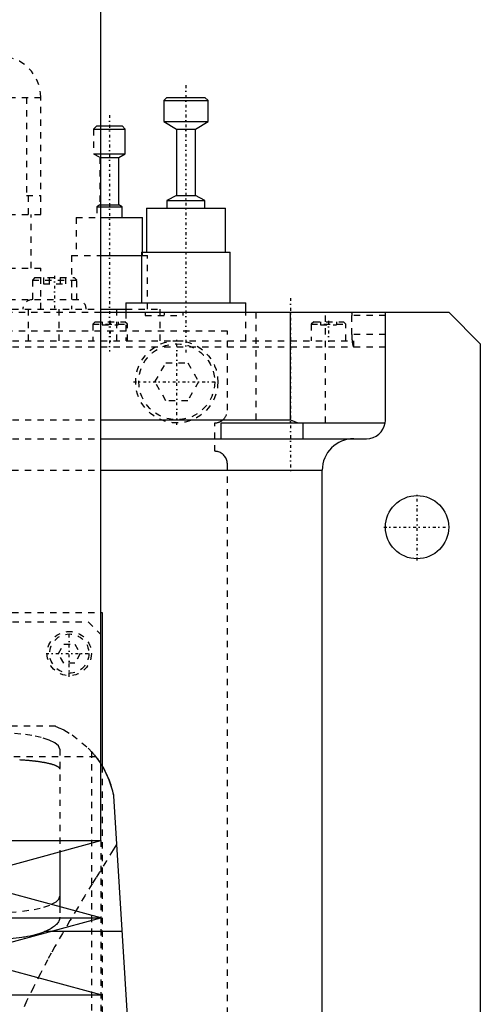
# Model space of a CAD drawing. Extents: x -105 to 105, y -146 to 645.
# Tile 12 of 13: x 32 to 105, y 207 to 363. Entities that reach past the tile are written whole.
import ezdxf

# ---------------------------------------------------------------- set-up
doc = ezdxf.new("R2010")
doc.units = 0
doc.linetypes.add('CENTER', pattern=[1.5, 0.45, -0.5, 0.05, -0.5])
doc.linetypes.add('DASHED', pattern=[2, 1, -1])
for name, color, linetype in [('AM_0', 7, 'CONTINUOUS'), ('AM_3', 7, 'DASHED'), ('AM_7', 7, 'CENTER')]:
    doc.layers.add(name, color=color, linetype=linetype)

msp = doc.modelspace()

# ---------------------------------------------------------------- linework, layer by layer
at = {"layer": 'AM_0', "color": 7, "linetype": 'CONTINUOUS'}
for p, q in [((45, 232.9), (45, 375.5)), ((55.44, 350.5), (54.94, 350)), ((54.94, 350), (54.94, 346.7)), ((54.94, 350), (61.94, 350)), ((55.44, 350.5), (61.44, 350.5)), ((61.94, 350), (61.44, 350.5)), ((61.94, 346.7), (61.94, 350)), ((45, 346), (48.35, 346)), ((48.85, 345.5), (48.35, 346)), ((54.94, 346.7), (56.94, 345.5)), ((54.94, 346.7), (61.94, 346.7)), ((59.94, 345.5), (61.94, 346.7)), ((45, 345.5), (48.85, 345.5)), ((48.85, 341.6), (48.85, 345.5)), ((56.94, 345.5), (56.94, 335)), ((56.94, 345.5), (59.94, 345.5)), ((59.94, 335), (59.94, 345.5)), ((45, 341.6), (48.85, 341.6)), ((47.85, 341), (48.85, 341.6)), ((45, 341), (47.85, 341)), ((47.85, 333.5), (47.85, 341)), ((56.94, 335), (55.44, 334.2)), ((56.94, 335), (59.94, 335)), ((61.44, 334.2), (59.94, 335)), ((45, 333.5), (47.85, 333.5)), ((48.35, 333.2), (47.85, 333.5)), ((55.44, 334.2), (55.44, 333)), ((55.44, 334.2), (61.44, 334.2)), ((61.44, 333), (61.44, 334.2)), ((45, 333.2), (48.35, 333.2)), ((48.35, 331.5), (48.35, 333.2)), ((52.19, 333), (52.19, 326)), ((52.19, 333), (64.69, 333)), ((64.69, 326), (64.69, 333)), ((45, 331.5), (51.6, 331.5)), ((51.6, 326), (51.6, 331.5)), ((51.44, 326), (51.44, 318)), ((51.44, 326), (65.44, 326)), ((65.44, 318), (65.44, 326)), ((45, 325.5), (51.44, 325.5)), ((48.94, 318), (48.94, 316.5)), ((48.94, 318), (67.94, 318)), ((67.94, 316.5), (67.94, 318)), ((45, 316.5), (100, 316.5)), ((45.05, 317), (47.5, 317)), ((47.5, 316.5), (47.5, 317)), ((47.5, 317), (48.94, 317)), ((75, 299.5), (75, 316.5)), ((90, 299.5), (90, 316.5)), ((100, 316.5), (105, 311.5)), ((105, 311.5), (105, 21.5)), ((45, 299.5), (75, 299.5)), ((75, 299.5), (76.12, 299)), ((64, 299), (89.96, 299)), ((64, 296.5), (64, 299)), ((77, 296.5), (77, 299)), ((45, 296.5), (87, 296.5)), ((45.02, 291.5), (80, 291.5)), ((80, 30), (80, 291.5)), ((45.01, 269), (45.21, 269)), ((45.21, 269), (45.21, 244.67)), ((47, 240), (57, 77.05)), ((-45, 232.9), (45, 232.9)), ((22.5, 226.8), (45, 232.9)), ((38.5, 231.14), (38.5, 222.46)), ((45, 220.7), (22.5, 226.8)), ((-45, 220.7), (45, 220.7)), ((22.5, 214.6), (45, 220.7)), ((48.32, 218.5), (36.89, 218.5)), ((45, 208.5), (22.5, 214.6)), ((-45, 208.5), (45, 208.5))]:
    msp.add_line(p, q, dxfattribs=at)
msp.add_lwpolyline([(37.21, 222.82), (37.92, 223.22), (38.35, 223.65), (38.5, 224.09)], dxfattribs=at)
for points in [[(89.96, 299, 0), (89.97, 299.08, 0), (89.99, 299.25, 0), (90, 299.42, 0), (90, 299.5, 0)], [(45, 245.02, 0), (45.44, 244.27, 0), (46.2, 242.66, 0), (46.79, 240.92, 0), (47, 240, 0)], [(45, 245.02, 0), (45.07, 244.91, 0), (45.2, 244.69, 0), (45.34, 244.46, 0), (45.4, 244.34, 0), (45.47, 244.21, 0), (45.6, 243.96, 0), (45.74, 243.71, 0), (45.86, 243.44, 0), (45.99, 243.17, 0), (46.11, 242.89, 0), (46.17, 242.74, 0), (46.23, 242.6, 0), (46.34, 242.31, 0), (46.45, 242.01, 0), (46.55, 241.71, 0), (46.65, 241.4, 0), (46.74, 241.09, 0), (46.78, 240.94, 0), (46.82, 240.78, 0), (46.9, 240.47, 0), (46.97, 240.16, 0), (47, 240, 0)]]:
    msp.add_polyline3d(points, dxfattribs=at)
msp.add_circle((95, 282.5), 5, dxfattribs=at)
for centre, radius, start, end in [((87, 299.5), 3, 270, 350.4059), ((85, 291.5), 5, 90, 180)]:
    msp.add_arc(centre, radius, start, end, dxfattribs=at)
at = {"layer": 'AM_3', "color": 6, "linetype": 'DASHED'}
for p, q in [((2.5, 350.51), (35.5, 350.51)), ((2.5, 350.47), (35.5, 350.47)), ((33.23, 350.47), (33.23, 335)), ((35.5, 332), (35.5, 350.51)), ((61.82, 350), (61.94, 350)), ((44.35, 346), (43.85, 345.5)), ((44.35, 346), (45, 346)), ((43.85, 345.5), (43.85, 341.6)), ((43.85, 345.5), (45, 345.5)), ((43.85, 341.6), (44.85, 341)), ((43.85, 341.6), (45, 341.6)), ((44.85, 341), (44.85, 333.5)), ((44.85, 341), (45, 341)), ((33.23, 335), (35.5, 335)), ((33.48, 335), (33.48, 332)), ((59.89, 335), (59.94, 335)), ((44.85, 333.5), (44.35, 333.2)), ((44.85, 333.5), (45, 333.5)), ((2.5, 332), (35.5, 332)), ((34, 323.5), (34, 332)), ((44.35, 333.2), (44.35, 331.5)), ((44.35, 333.2), (45, 333.2)), ((41.1, 331.5), (41.1, 325.5)), ((41.1, 331.5), (45, 331.5)), ((51.6, 325.5), (51.6, 326)), ((40.35, 325.5), (40.35, 317)), ((40.35, 325.5), (45, 325.5)), ((51.44, 325.5), (52.35, 325.5)), ((52.35, 317), (52.35, 325.5)), ((2.5, 323.5), (35.5, 323.5)), ((35.5, 317), (35.5, 323.5)), ((34.57, 322), (34.17, 321.6)), ((34.17, 321.6), (34.17, 318.5)), ((34.17, 321.6), (41.17, 321.6)), ((34.57, 322), (40.77, 322)), ((35.94, 322), (35.94, 321)), ((35.94, 321), (39.4, 321)), ((36.81, 322), (36.81, 321)), ((38.54, 322), (38.54, 321)), ((39.4, 322), (39.4, 321)), ((41.17, 321.6), (40.77, 322)), ((41.17, 318.5), (41.17, 321.6)), ((2.5, 318.5), (41.17, 318.5)), ((-90, 316.5), (90, 316.5)), ((-45.04, 317), (54.35, 317)), ((33.57, 312), (33.57, 317)), ((38.35, 317), (38.35, 312)), ((47.5, 312), (47.5, 316.5)), ((48.94, 316.5), (48.94, 312)), ((52, 316.5), (52, 316)), ((54.35, 312), (54.35, 317)), ((58, 316), (58, 316.5)), ((67.94, 312), (67.94, 316.5)), ((69.5, 316.5), (69.5, 299)), ((80.5, 299), (80.5, 316.5)), ((44.11, 315), (43.71, 314.6)), ((44.11, 315), (48.81, 315)), ((45.21, 315), (45.21, 314.5)), ((46.46, 315), (46.46, 314.5)), ((47.71, 315), (47.71, 314.5)), ((49.21, 314.6), (48.81, 315)), ((52, 316), (58, 316)), ((78.65, 315), (78.25, 314.6)), ((78.65, 315), (83.35, 315)), ((79.75, 315), (79.75, 314.5)), ((81, 315), (81, 314.5)), ((82.25, 315), (82.25, 314.5)), ((83.75, 314.6), (83.35, 315)), ((90, 316), (84.68, 316)), ((84.68, 313), (84.68, 316)), ((65, 313.5), (-65, 313.5)), ((43.71, 314.6), (43.71, 312)), ((43.71, 314.6), (49.21, 314.6)), ((45.21, 314.5), (47.71, 314.5)), ((49.21, 312), (49.21, 314.6)), ((65, 301), (65, 313.5)), ((78.25, 314.6), (78.25, 312)), ((78.25, 314.6), (83.75, 314.6)), ((79.75, 314.5), (82.25, 314.5)), ((83.75, 312), (83.75, 314.6)), ((-85, 312), (85, 312)), ((90, 313), (84.68, 313)), ((85, 311), (85, 312)), ((90, 311), (-90, 311)), ((53.54, 305.5), (55.27, 308.5)), ((55.27, 308.5), (58.73, 308.5)), ((58.73, 308.5), (60.46, 305.5)), ((55.27, 302.5), (53.54, 305.5)), ((60.46, 305.5), (58.73, 302.5)), ((58.73, 302.5), (55.27, 302.5)), ((-45, 299.5), (45, 299.5)), ((63, 294.5), (63, 299)), ((-45, 296.5), (45, 296.5)), ((-45.02, 291.5), (45.02, 291.5)), ((65, 37.5), (65, 292.5)), ((-45.01, 269), (45.01, 269)), ((-43, 267.5), (43, 267.5)), ((43, 267.5), (45, 265.5)), ((38.27, 262.5), (39.13, 264)), ((39.13, 264), (40.87, 264)), ((40.87, 264), (41.73, 262.5)), ((39.13, 261), (38.27, 262.5)), ((41.73, 262.5), (40.87, 261)), ((40.87, 261), (39.13, 261)), ((37.8, 251), (-37.8, 251)), ((38.5, 247.38), (38.5, 231.14)), ((43.5, 247.02), (43.5, 77.05)), ((44.22, 246.15), (-44.22, 246.15)), ((45.21, 244.67), (45.21, 176)), ((45, 232.9), (45, 179.5)), ((38.5, 222.46), (38.5, 220.77)), ((36.89, 218.5), (36.16, 218.5))]:
    msp.add_line(p, q, dxfattribs=at)
for points in [[(38.5, 247.38), (38.31, 247.89), (37.74, 248.37), (36.81, 248.82), (35.57, 249.21), (34.06, 249.53), (32.33, 249.77), (30.45, 249.92), (28.5, 249.97)], [(28.5, 221.5), (30.6, 221.56), (32.6, 221.73), (34.43, 222), (35.98, 222.37), (37.21, 222.82)]]:
    msp.add_lwpolyline(points, dxfattribs=at)
for points in [[(84.59, 316.5, 0), (84.59, 316.5, 0), (84.59, 316.5, 0), (84.59, 316.5, 0), (84.6, 316.5, 0), (84.6, 316.5, 0), (84.6, 316.5, 0), (84.6, 316.5, 0), (84.6, 316.5, 0), (84.6, 316.5, 0), (84.6, 316.5, 0), (84.6, 316.5, 0), (84.6, 316.5, 0), (84.61, 316.49, 0), (84.61, 316.49, 0), (84.61, 316.49, 0), (84.61, 316.49, 0), (84.61, 316.49, 0), (84.61, 316.49, 0), (84.61, 316.49, 0), (84.61, 316.49, 0), (84.61, 316.48, 0), (84.61, 316.48, 0), (84.62, 316.48, 0), (84.62, 316.48, 0), (84.62, 316.48, 0), (84.62, 316.48, 0), (84.62, 316.48, 0), (84.62, 316.47, 0), (84.62, 316.47, 0), (84.62, 316.47, 0), (84.62, 316.47, 0), (84.63, 316.46, 0), (84.63, 316.46, 0), (84.63, 316.46, 0), (84.63, 316.46, 0), (84.63, 316.46, 0), (84.63, 316.45, 0), (84.63, 316.45, 0), (84.63, 316.45, 0), (84.63, 316.44, 0), (84.63, 316.44, 0), (84.64, 316.44, 0), (84.64, 316.44, 0), (84.64, 316.43, 0), (84.64, 316.43, 0), (84.64, 316.42, 0), (84.64, 316.42, 0), (84.64, 316.42, 0), (84.64, 316.42, 0), (84.64, 316.41, 0), (84.64, 316.41, 0), (84.65, 316.4, 0), (84.65, 316.4, 0), (84.65, 316.4, 0), (84.65, 316.39, 0), (84.65, 316.39, 0), (84.65, 316.39, 0), (84.65, 316.38, 0), (84.65, 316.38, 0), (84.65, 316.37, 0), (84.65, 316.37, 0), (84.65, 316.37, 0), (84.65, 316.36, 0), (84.66, 316.36, 0), (84.66, 316.35, 0), (84.66, 316.35, 0), (84.66, 316.35, 0), (84.66, 316.34, 0), (84.66, 316.34, 0), (84.66, 316.34, 0), (84.66, 316.33, 0), (84.66, 316.33, 0), (84.66, 316.32, 0), (84.66, 316.32, 0), (84.66, 316.31, 0), (84.66, 316.31, 0), (84.66, 316.3, 0), (84.66, 316.3, 0), (84.66, 316.29, 0), (84.67, 316.29, 0), (84.67, 316.28, 0), (84.67, 316.27, 0), (84.67, 316.27, 0), (84.67, 316.27, 0), (84.67, 316.26, 0), (84.67, 316.26, 0), (84.67, 316.25, 0), (84.67, 316.24, 0), (84.67, 316.24, 0), (84.67, 316.23, 0), (84.67, 316.23, 0), (84.67, 316.22, 0), (84.67, 316.22, 0), (84.67, 316.21, 0), (84.67, 316.2, 0), (84.67, 316.2, 0), (84.67, 316.19, 0), (84.68, 316.19, 0), (84.68, 316.18, 0), (84.68, 316.18, 0), (84.68, 316.17, 0), (84.68, 316.16, 0), (84.68, 316.15, 0), (84.68, 316.15, 0), (84.68, 316.15, 0), (84.68, 316.14, 0), (84.68, 316.13, 0), (84.68, 316.13, 0), (84.68, 316.13, 0), (84.68, 316.12, 0), (84.68, 316.11, 0), (84.68, 316.11, 0), (84.68, 316.1, 0), (84.68, 316.1, 0), (84.68, 316.09, 0), (84.68, 316.08, 0), (84.68, 316.08, 0), (84.68, 316.07, 0), (84.68, 316.06, 0), (84.68, 316.06, 0), (84.68, 316.05, 0), (84.68, 316.05, 0), (84.68, 316.04, 0), (84.68, 316.03, 0), (84.68, 316.02, 0), (84.68, 316.02, 0), (84.68, 316.02, 0), (84.68, 316.01, 0), (84.68, 316, 0), (84.68, 316, 0)], [(84.68, 313, 0), (84.68, 312.97, 0), (84.68, 312.92, 0), (84.68, 312.86, 0), (84.68, 312.83, 0), (84.68, 312.8, 0), (84.68, 312.75, 0), (84.69, 312.69, 0), (84.69, 312.63, 0), (84.69, 312.57, 0), (84.69, 312.52, 0), (84.69, 312.49, 0), (84.69, 312.46, 0), (84.7, 312.4, 0), (84.7, 312.35, 0), (84.7, 312.29, 0), (84.71, 312.24, 0), (84.71, 312.18, 0), (84.71, 312.16, 0), (84.72, 312.13, 0), (84.72, 312.08, 0), (84.73, 312.03, 0), (84.73, 312, 0)], [(84.73, 312, 0), (84.73, 311.95, 0), (84.74, 311.86, 0), (84.76, 311.77, 0), (84.76, 311.72, 0), (84.77, 311.68, 0), (84.78, 311.6, 0), (84.79, 311.52, 0), (84.81, 311.45, 0), (84.82, 311.38, 0), (84.84, 311.32, 0), (84.85, 311.29, 0), (84.85, 311.26, 0), (84.87, 311.21, 0), (84.89, 311.16, 0), (84.91, 311.12, 0), (84.92, 311.08, 0), (84.94, 311.05, 0), (84.95, 311.04, 0), (84.96, 311.03, 0), (84.98, 311.01, 0), (84.99, 311, 0), (85, 311, 0)], [(85, 311, 0), (85, 311, 0), (85.01, 311, 0), (85.01, 311, 0), (85.01, 311, 0)], [(63, 299, 0), (63.04, 299, 0), (63.12, 299, 0), (63.2, 299.01, 0), (63.24, 299.01, 0), (63.28, 299.02, 0), (63.36, 299.03, 0), (63.44, 299.05, 0), (63.52, 299.07, 0), (63.6, 299.09, 0), (63.67, 299.12, 0), (63.71, 299.13, 0), (63.75, 299.15, 0), (63.83, 299.18, 0), (63.9, 299.21, 0), (63.97, 299.25, 0), (64.04, 299.29, 0), (64.11, 299.33, 0), (64.14, 299.35, 0), (64.17, 299.38, 0), (64.23, 299.42, 0), (64.29, 299.47, 0), (64.32, 299.5, 0)], [(65, 292.5, 0), (65, 292.52, 0), (65, 292.56, 0), (65, 292.6, 0), (65, 292.62, 0), (64.99, 292.64, 0), (64.99, 292.68, 0), (64.99, 292.72, 0), (64.98, 292.76, 0), (64.98, 292.8, 0), (64.97, 292.84, 0), (64.97, 292.85, 0), (64.97, 292.87, 0), (64.96, 292.91, 0), (64.95, 292.94, 0), (64.94, 292.98, 0), (64.93, 293.01, 0), (64.93, 293.04, 0), (64.92, 293.06, 0), (64.92, 293.07, 0), (64.91, 293.1, 0), (64.9, 293.13, 0), (64.89, 293.15, 0), (64.89, 293.17, 0), (64.88, 293.19, 0), (64.86, 293.22, 0), (64.86, 293.24, 0), (64.85, 293.25, 0), (64.84, 293.28, 0), (64.83, 293.31, 0), (64.82, 293.34, 0), (64.8, 293.36, 0), (64.79, 293.39, 0), (64.78, 293.4, 0), (64.78, 293.42, 0), (64.76, 293.44, 0), (64.75, 293.47, 0), (64.7, 293.55, 0), (64.61, 293.68, 0), (64.52, 293.81, 0), (64.41, 293.92, 0), (64.35, 293.97, 0), (64.29, 294.03, 0), (64.17, 294.12, 0), (64.04, 294.21, 0), (63.9, 294.29, 0), (63.76, 294.35, 0), (63.6, 294.41, 0), (63.52, 294.43, 0), (63.44, 294.45, 0), (63.27, 294.48, 0), (63.17, 294.49, 0), (63.14, 294.5, 0), (63.11, 294.5, 0), (63.09, 294.5, 0), (63.08, 294.5, 0), (63.05, 294.5, 0), (63.02, 294.5, 0), (63, 294.5, 0)], [(37.8, 251, 0), (37.86, 250.98, 0), (38.02, 250.91, 0), (38.23, 250.82, 0), (38.35, 250.77, 0), (38.49, 250.71, 0), (38.79, 250.57, 0), (39.12, 250.41, 0), (40.46, 249.63, 0), (43.01, 247.54, 0), (44.22, 246.15, 0)], [(43.5, 247.02, 0), (43.5, 247.02, 0), (43.51, 247, 0), (43.54, 246.98, 0), (43.55, 246.96, 0), (43.57, 246.94, 0), (43.62, 246.89, 0), (43.67, 246.82, 0), (43.74, 246.74, 0), (43.82, 246.65, 0), (43.91, 246.54, 0), (43.96, 246.48, 0), (44.01, 246.42, 0), (44.11, 246.29, 0), (44.22, 246.15, 0), (44.33, 246, 0), (44.44, 245.85, 0), (44.56, 245.68, 0), (44.62, 245.59, 0), (44.68, 245.5, 0), (44.81, 245.32, 0), (44.94, 245.12, 0), (45, 245.02, 0)], [(32.13, 245.72, 0), (32.27, 245.71, 0), (32.33, 245.71, 0), (32.4, 245.7, 0), (32.54, 245.69, 0), (32.67, 245.68, 0), (32.81, 245.67, 0), (32.94, 245.66, 0), (33.07, 245.65, 0), (33.14, 245.65, 0), (33.2, 245.64, 0), (33.33, 245.63, 0), (33.46, 245.62, 0), (33.59, 245.61, 0), (33.72, 245.6, 0), (33.84, 245.59, 0), (33.9, 245.58, 0), (33.97, 245.57, 0), (34.09, 245.56, 0), (34.21, 245.55, 0), (34.33, 245.53, 0), (34.44, 245.52, 0), (34.56, 245.51, 0), (34.62, 245.5, 0), (34.67, 245.49, 0), (34.79, 245.48, 0), (34.9, 245.46, 0), (35.01, 245.45, 0), (35.12, 245.44, 0), (35.22, 245.42, 0), (35.27, 245.41, 0), (35.33, 245.41, 0), (35.43, 245.39, 0), (35.53, 245.37, 0), (35.58, 245.37, 0), (35.63, 245.36, 0), (35.72, 245.34, 0), (35.82, 245.33, 0), (35.87, 245.32, 0), (35.92, 245.31, 0), (36.01, 245.29, 0), (36.1, 245.28, 0), (36.2, 245.26, 0), (36.29, 245.24, 0), (36.38, 245.22, 0), (36.42, 245.21, 0), (36.47, 245.2, 0), (36.55, 245.18, 0), (36.64, 245.17, 0), (36.72, 245.15, 0), (36.8, 245.13, 0), (36.88, 245.11, 0), (36.92, 245.1, 0), (36.96, 245.09, 0), (37.04, 245.07, 0), (37.12, 245.05, 0), (37.19, 245.03, 0), (37.26, 245, 0), (37.33, 244.98, 0), (37.37, 244.97, 0), (37.4, 244.96, 0), (37.47, 244.94, 0), (37.53, 244.92, 0), (37.59, 244.9, 0), (37.65, 244.87, 0), (37.71, 244.85, 0), (37.74, 244.84, 0), (37.77, 244.83, 0), (37.82, 244.81, 0), (37.88, 244.78, 0), (37.93, 244.76, 0), (37.97, 244.74, 0), (38.02, 244.71, 0), (38.04, 244.7, 0), (38.07, 244.69, 0), (38.11, 244.67, 0), (38.15, 244.64, 0), (38.17, 244.63, 0), (38.18, 244.62, 0), (38.22, 244.59, 0), (38.25, 244.57, 0), (38.27, 244.56, 0), (38.28, 244.55, 0), (38.31, 244.52, 0), (38.34, 244.5, 0), (38.37, 244.47, 0), (38.39, 244.45, 0), (38.41, 244.42, 0), (38.42, 244.41, 0), (38.43, 244.4, 0), (38.44, 244.38, 0), (38.46, 244.35, 0), (38.47, 244.33, 0), (38.48, 244.3, 0), (38.49, 244.28, 0), (38.49, 244.27, 0), (38.49, 244.25, 0), (38.5, 244.23, 0), (38.5, 244.21, 0), (38.5, 244.19, 0)], [(44.22, 246.15, 0), (44.35, 245.97, 0), (44.62, 245.6, 0), (44.87, 245.22, 0), (45, 245.02, 0)], [(47.47, 232.3, 0), (46.95, 231.45, 0), (45.88, 229.71, 0), (44.77, 227.91, 0), (44.2, 227, 0), (43.63, 226.07, 0), (42.47, 224.17, 0), (41.3, 222.23, 0), (40.11, 220.24, 0), (38.92, 218.21, 0), (37.74, 216.14, 0), (37.16, 215.1, 0), (36.58, 214.04, 0), (35.44, 211.89, 0), (34.33, 209.72, 0), (33.26, 207.5, 0), (32.25, 205.25, 0), (31.3, 202.96, 0), (30.85, 201.8, 0), (30.43, 200.63, 0), (29.66, 198.26, 0), (28.99, 195.85, 0), (28.71, 194.62, 0)], [(38.5, 220.77, 0), (38.5, 220.71, 0), (38.48, 220.58, 0), (38.46, 220.45, 0), (38.44, 220.38, 0), (38.41, 220.31, 0), (38.35, 220.18, 0), (38.28, 220.05, 0), (38.19, 219.91, 0), (38.09, 219.78, 0), (37.97, 219.65, 0), (37.9, 219.58, 0), (37.84, 219.52, 0), (37.69, 219.39, 0), (37.52, 219.26, 0), (37.35, 219.13, 0), (37.16, 219.01, 0), (36.96, 218.89, 0), (36.85, 218.83, 0), (36.74, 218.78, 0), (36.52, 218.66, 0), (36.28, 218.55, 0), (36.16, 218.5, 0)], [(36.16, 218.5, 0), (36, 218.44, 0), (35.68, 218.32, 0), (35.35, 218.21, 0), (35.18, 218.15, 0), (35, 218.1, 0), (34.62, 217.99, 0), (34.23, 217.89, 0), (33.83, 217.8, 0), (33.4, 217.71, 0), (32.97, 217.63, 0), (32.75, 217.6, 0), (32.52, 217.56, 0), (32.06, 217.5, 0), (31.6, 217.44, 0), (31.12, 217.39, 0), (30.64, 217.35, 0), (30.17, 217.32, 0), (29.93, 217.3, 0), (29.69, 217.29, 0), (29.21, 217.28, 0), (28.73, 217.27, 0), (28.5, 217.27, 0)]]:
    msp.add_polyline3d(points, dxfattribs=at)
for centre, radius in [((57, 305.5), 6.5), ((57, 305.5), 6), ((40, 262.5), 3.5), ((40, 262.5), 3.1)]:
    msp.add_circle(centre, radius, dxfattribs=at)
for centre, radius, start, end in [((29.01, 350.51), 6.49, 0, 90), ((34.17, 317), 1.5, 90, 180), ((41.17, 317), 1.5, 0, 90), ((63, 301), 2, 311.4096, 0)]:
    msp.add_arc(centre, radius, start, end, dxfattribs=at)
at = {"layer": 'AM_7', "color": 4, "linetype": 'CENTER'}
for p, q in [((58.44, 352.43), (58.44, 310.07)), ((46.35, 347.7), (46.35, 310.3)), ((37.67, 322.25), (37.67, 316.75)), ((75, 318.75), (75, 291.25)), ((55, 316.52), (55, 315.98)), ((46.46, 315.15), (46.46, 311.85)), ((81, 315.15), (81, 311.85)), ((57, 298.68), (57, 312.32)), ((50.17, 305.5), (63.83, 305.5)), ((95, 277.25), (95, 287.75)), ((89.75, 282.5), (100.25, 282.5)), ((40, 258.82), (40, 266.18)), ((36.33, 262.5), (43.67, 262.5))]:
    msp.add_line(p, q, dxfattribs=at)

doc.saveas('drawing.dxf')
